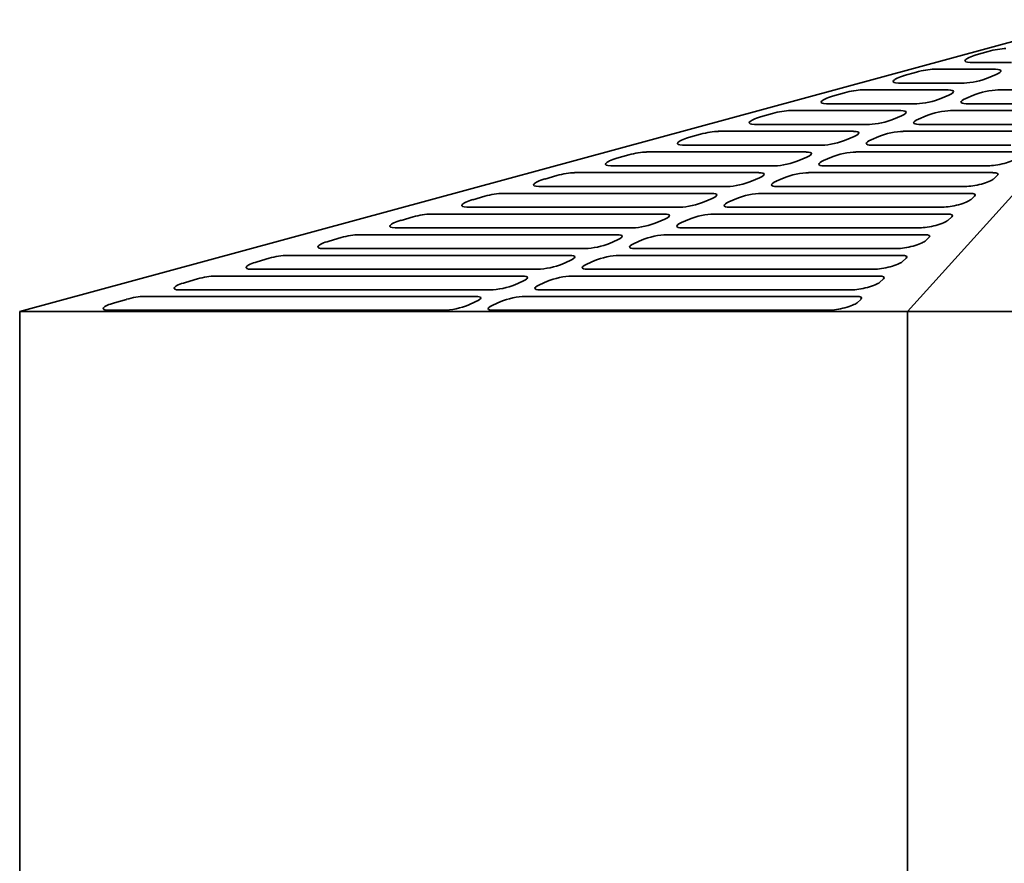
# Model space of a CAD drawing. Header units: millimetres. Extents: x 160 to 680, y 145 to 448.
# Tile 2 of 10: x 160 to 329, y 297 to 441. Entities that reach past the tile are written whole.
import ezdxf

# ---------------------------------------------------------------- set-up
doc = ezdxf.new("R2010")
doc.units = ezdxf.units.MM
doc.header["$LTSCALE"] = 2
doc.layers.add('Krawędzie widoczne(ISO)', color=7, linetype='Continuous', lineweight=35, true_color=0x262659)

msp = doc.modelspace()

# ---------------------------------------------------------------- linework, layer by layer
at = {"layer": 'Krawędzie widoczne(ISO)'}
for p, q in [((344.27, 441.5), (160.5, 391.5)), ((312.51, 391.5), (357.62, 441.5)), ((324.29, 435.47), (326.34, 436.06)), ((330.31, 434.19), (323.26, 434.19)), ((311.97, 431.92), (314.03, 432.51)), ((317.05, 433.01), (327.6, 433.01)), ((327.7, 432.12), (326.35, 431.53)), ((322.2, 430.65), (310.95, 430.65)), ((299.66, 428.38), (301.72, 428.97)), ((304.74, 429.46), (319.5, 429.46)), ((319.59, 428.58), (318.24, 427.99)), ((322.48, 427.99), (323.83, 428.58)), ((327.98, 429.46), (342.74, 429.46)), ((314.09, 427.1), (298.64, 427.1)), ((338.03, 427.1), (322.58, 427.1)), ((287.35, 424.84), (289.41, 425.43)), ((292.43, 425.92), (311.39, 425.92)), ((311.48, 425.04), (310.13, 424.45)), ((314.38, 424.45), (315.73, 425.04)), ((319.88, 425.92), (338.83, 425.92)), ((305.99, 423.56), (286.33, 423.56)), ((334.13, 423.56), (314.47, 423.56)), ((275.04, 421.3), (277.09, 421.89)), ((280.12, 422.38), (303.28, 422.38)), ((303.38, 421.49), (302.03, 420.9)), ((306.27, 420.9), (307.62, 421.49)), ((311.77, 422.38), (334.93, 422.38)), ((297.88, 420.02), (274.02, 420.02)), ((330.22, 420.02), (306.36, 420.02)), ((262.73, 417.76), (264.78, 418.35)), ((267.81, 418.84), (295.18, 418.84)), ((303.66, 418.84), (331.02, 418.84)), ((289.77, 416.48), (261.71, 416.48)), ((295.27, 417.95), (293.92, 417.36)), ((298.16, 417.36), (299.51, 417.95)), ((326.32, 416.48), (298.26, 416.48)), ((250.42, 414.21), (252.47, 414.8)), ((255.5, 415.3), (287.07, 415.3)), ((295.55, 415.3), (327.12, 415.3)), ((327.89, 414.8), (327.24, 414.21)), ((287.16, 414.41), (285.81, 413.82)), ((290.05, 413.82), (291.41, 414.41)), ((243.19, 411.75), (278.96, 411.75)), ((281.66, 412.93), (249.4, 412.93)), ((287.45, 411.75), (323.22, 411.75)), ((322.42, 412.93), (290.15, 412.93)), ((238.11, 410.67), (240.16, 411.26)), ((279.06, 410.87), (277.7, 410.28)), ((281.95, 410.28), (283.3, 410.87)), ((323.99, 411.26), (323.34, 410.67)), ((230.88, 408.21), (270.85, 408.21)), ((273.56, 409.39), (237.08, 409.39)), ((279.34, 408.21), (319.31, 408.21)), ((318.51, 409.39), (282.04, 409.39)), ((225.8, 407.13), (227.85, 407.72)), ((270.95, 407.33), (269.6, 406.74)), ((273.84, 406.74), (275.19, 407.33)), ((320.09, 407.72), (319.44, 407.13)), ((218.57, 404.67), (262.75, 404.67)), ((265.45, 405.85), (224.77, 405.85)), ((271.23, 404.67), (315.41, 404.67)), ((314.61, 405.85), (273.93, 405.85)), ((213.49, 403.59), (215.54, 404.18)), ((262.84, 403.78), (261.49, 403.19)), ((265.73, 403.19), (267.08, 403.78)), ((316.18, 404.18), (315.53, 403.59)), ((257.34, 402.31), (212.46, 402.31)), ((310.71, 402.31), (265.83, 402.31)), ((201.18, 400.04), (203.23, 400.64)), ((206.26, 401.13), (254.64, 401.13)), ((254.73, 400.24), (253.38, 399.65)), ((257.63, 399.65), (258.98, 400.24)), ((263.12, 401.13), (311.51, 401.13)), ((312.28, 400.64), (311.63, 400.04)), ((249.23, 398.77), (200.15, 398.77)), ((306.8, 398.77), (257.72, 398.77)), ((188.87, 396.5), (190.92, 397.09)), ((193.95, 397.59), (246.53, 397.59)), ((246.63, 396.7), (245.28, 396.11)), ((249.52, 396.11), (250.87, 396.7)), ((255.02, 397.59), (307.6, 397.59)), ((308.38, 397.09), (307.73, 396.5)), ((241.13, 395.22), (187.84, 395.22)), ((302.9, 395.22), (249.61, 395.22)), ((176.73, 393.01), (178.78, 393.6)), ((181.81, 394.09), (238.54, 394.09)), ((238.63, 393.21), (237.28, 392.62)), ((241.53, 392.62), (242.88, 393.21)), ((247.03, 394.09), (303.75, 394.09)), ((304.53, 393.6), (303.88, 393.01)), ((160.5, 253.5), (160.5, 391.5)), ((312.51, 391.5), (160.5, 391.5)), ((233.14, 391.73), (175.71, 391.73)), ((299.05, 391.73), (241.62, 391.73)), ((527.49, 391.5), (312.51, 391.5)), ((312.51, 253.5), (312.51, 391.5))]:
    msp.add_line(p, q, dxfattribs=at)
for centre, major_axis, start_param, end_param in [((325.29, 435.07), (-2.93, -0.64), 5.015056, 7.045803), ((327.34, 435.66), (2.93, 0.64), 0.762618, 1.873464), ((312.98, 431.53), (-2.93, -0.64), 5.015056, 7.045803), ((315.03, 432.12), (2.93, 0.64), 0.762618, 1.873464), ((325.58, 432.12), (2.93, 0.64), 5.475007, 7.045803), ((324.23, 431.53), (-2.93, -0.64), 0.762618, 2.333414), ((300.67, 427.99), (-2.93, -0.64), 5.015056, 7.045803), ((302.72, 428.58), (2.93, 0.64), 0.762618, 1.873464), ((317.47, 428.58), (2.93, 0.64), 5.475007, 7.045803), ((325.96, 428.58), (2.93, 0.64), 0.762618, 2.333414), ((316.12, 427.99), (-2.93, -0.64), 0.762618, 2.333414), ((324.6, 427.99), (-2.93, -0.64), 5.475007, 7.045803), ((290.41, 425.04), (2.93, 0.64), 0.762618, 1.873464), ((309.36, 425.04), (2.93, 0.64), 5.475007, 7.045803), ((317.85, 425.04), (2.93, 0.64), 0.762618, 2.333414), ((288.35, 424.45), (-2.93, -0.64), 5.015056, 7.045803), ((308.01, 424.45), (-2.93, -0.64), 0.762618, 2.333414), ((316.5, 424.45), (-2.93, -0.64), 5.475007, 7.045803), ((278.1, 421.49), (2.93, 0.64), 0.762618, 1.873464), ((301.26, 421.49), (2.93, 0.64), 5.475007, 7.045803), ((309.74, 421.49), (2.93, 0.64), 0.762618, 2.333414), ((276.04, 420.9), (-2.93, -0.64), 5.015056, 7.045803), ((299.9, 420.9), (-2.93, -0.64), 0.762618, 2.333414), ((308.39, 420.9), (-2.93, -0.64), 5.475007, 7.045803), ((265.78, 417.95), (2.93, 0.64), 0.762618, 1.873464), ((293.15, 417.95), (2.93, 0.64), 5.475007, 7.045803), ((301.63, 417.95), (2.93, 0.64), 0.762618, 2.333414), ((263.73, 417.36), (-2.93, -0.64), 5.015056, 7.045803), ((291.8, 417.36), (-2.93, -0.64), 0.762618, 2.333414), ((300.28, 417.36), (-2.93, -0.64), 5.475007, 7.045803), ((328.35, 417.36), (2.93, 0.64), 3.90421, 5.934957), ((253.47, 414.41), (2.93, 0.64), 0.762618, 1.873464), ((285.04, 414.41), (2.93, 0.64), 5.475007, 7.045803), ((293.53, 414.41), (2.93, 0.64), 0.762618, 2.333414), ((325.09, 414.41), (2.93, 0.64), 5.934957, 7.045803), ((251.42, 413.82), (-2.93, -0.64), 5.015056, 7.045803), ((283.69, 413.82), (-2.93, -0.64), 0.762618, 2.333414), ((292.18, 413.82), (-2.93, -0.64), 5.475007, 7.045803), ((324.44, 413.82), (2.93, 0.64), 3.90421, 5.934957), ((241.16, 410.87), (2.93, 0.64), 0.762618, 1.873464), ((276.93, 410.87), (2.93, 0.64), 5.475007, 7.045803), ((285.42, 410.87), (2.93, 0.64), 0.762618, 2.333414), ((321.19, 410.87), (2.93, 0.64), 5.934957, 7.045803), ((239.11, 410.28), (-2.93, -0.64), 5.015056, 7.045803), ((275.58, 410.28), (-2.93, -0.64), 0.762618, 2.333414), ((284.07, 410.28), (-2.93, -0.64), 5.475007, 7.045803), ((320.54, 410.28), (2.93, 0.64), 3.90421, 5.934957), ((228.85, 407.33), (2.93, 0.64), 0.762618, 1.873464), ((268.83, 407.33), (2.93, 0.64), 5.475007, 7.045803), ((277.31, 407.33), (2.93, 0.64), 0.762618, 2.333414), ((317.29, 407.33), (2.93, 0.64), 5.934957, 7.045803), ((226.8, 406.74), (-2.93, -0.64), 5.015056, 7.045803), ((267.48, 406.74), (-2.93, -0.64), 0.762618, 2.333414), ((275.96, 406.74), (-2.93, -0.64), 5.475007, 7.045803), ((316.64, 406.74), (2.93, 0.64), 3.90421, 5.934957), ((216.54, 403.78), (2.93, 0.64), 0.762618, 1.873464), ((260.72, 403.78), (2.93, 0.64), 5.475007, 7.045803), ((269.21, 403.78), (2.93, 0.64), 0.762618, 2.333414), ((313.38, 403.78), (2.93, 0.64), 5.934957, 7.045803), ((214.49, 403.19), (-2.93, -0.64), 5.015056, 7.045803), ((259.37, 403.19), (-2.93, -0.64), 0.762618, 2.333414), ((267.85, 403.19), (-2.93, -0.64), 5.475007, 7.045803), ((312.73, 403.19), (2.93, 0.64), 3.90421, 5.934957), ((202.18, 399.65), (-2.93, -0.64), 5.015056, 7.045803), ((204.23, 400.24), (2.93, 0.64), 0.762618, 1.873464), ((251.26, 399.65), (-2.93, -0.64), 0.762618, 2.333414), ((252.61, 400.24), (2.93, 0.64), 5.475007, 7.045803), ((259.75, 399.65), (-2.93, -0.64), 5.475007, 7.045803), ((261.1, 400.24), (2.93, 0.64), 0.762618, 2.333414), ((308.83, 399.65), (2.93, 0.64), 3.90421, 5.934957), ((309.48, 400.24), (2.93, 0.64), 5.934957, 7.045803), ((189.87, 396.11), (-2.93, -0.64), 5.015056, 7.045803), ((191.92, 396.7), (2.93, 0.64), 0.762618, 1.873464), ((244.51, 396.7), (2.93, 0.64), 5.475007, 7.045803), ((252.99, 396.7), (2.93, 0.64), 0.762618, 2.333414), ((304.93, 396.11), (2.93, 0.64), 3.90421, 5.934957), ((305.58, 396.7), (2.93, 0.64), 5.934957, 7.045803), ((243.15, 396.11), (-2.93, -0.64), 0.762618, 2.333414), ((251.64, 396.11), (-2.93, -0.64), 5.475007, 7.045803), ((177.73, 392.62), (-2.93, -0.64), 5.015056, 7.045803), ((179.78, 393.21), (2.93, 0.64), 0.762618, 1.873464), ((236.51, 393.21), (2.93, 0.64), 5.475007, 7.045803), ((245, 393.21), (2.93, 0.64), 0.762618, 2.333414), ((301.08, 392.62), (2.93, 0.64), 3.90421, 5.934957), ((301.73, 393.21), (2.93, 0.64), 5.934957, 7.045803), ((235.16, 392.62), (-2.93, -0.64), 0.762618, 2.333414), ((243.65, 392.62), (-2.93, -0.64), 5.475007, 7.045803)]:
    msp.add_ellipse(centre, major_axis=major_axis, ratio=0.208722, start_param=start_param, end_param=end_param, dxfattribs=at)

doc.saveas('drawing.dxf')
